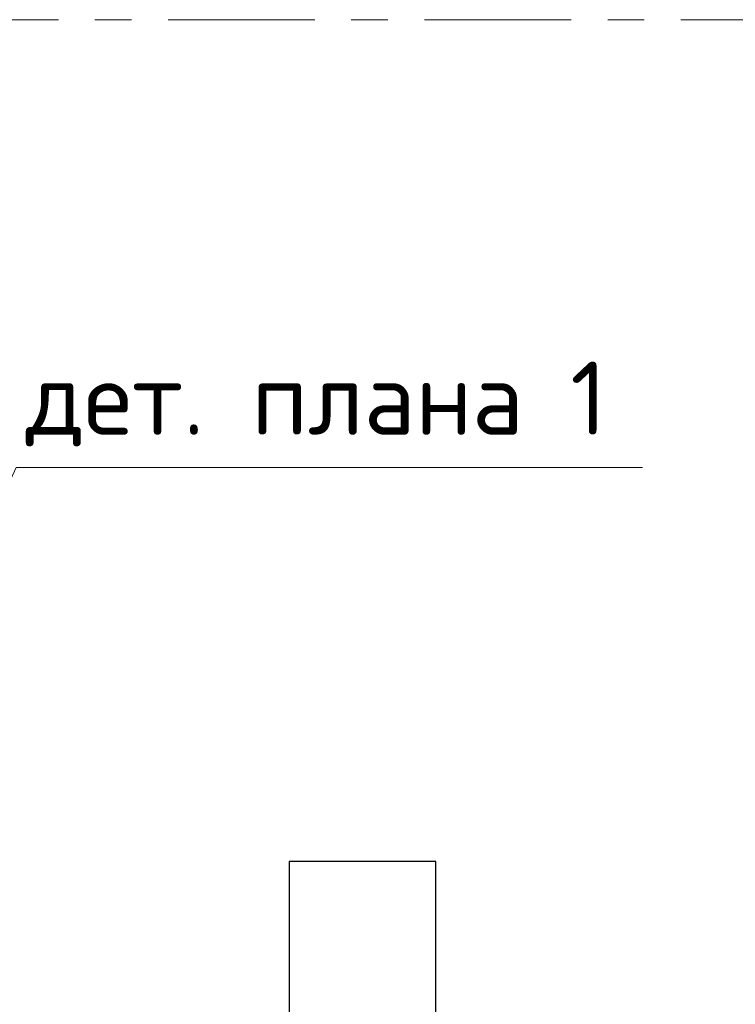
# Model space of a CAD drawing. Header units: metres. Extents: x -38 to 90, y -15 to 21.
# Tile 75 of 127: x 56.46 to 58.42, y 10.11 to 12.8. Entities that reach past the tile are written whole.
import ezdxf

# ---------------------------------------------------------------- set-up
doc = ezdxf.new("R2010")
doc.units = ezdxf.units.M
doc.linetypes.add('______11', pattern=[0.5, 0.4, -0.05, 0, -0.05])
doc.linetypes.add('______5', pattern=[1.1, 0.8, -0.1, 0.1, -0.1])
for name, color, linetype, lineweight in [('XR$2$Осевая линия (1)', 7, '______5', 13), ('XR$3$Перекрытие (1)', 7, 'Continuous', 35), ('XR$3$Текст_ общее_1', 7, 'Continuous', 13)]:
    doc.layers.add(name, color=color, linetype=linetype, lineweight=lineweight)
doc.styles.add('ISOCPEUR', font='txt')

msp = doc.modelspace()

# ---------------------------------------------------------------- linework, layer by layer
at = {"layer": 'XR$2$Осевая линия (1)', "color": 253, "linetype": '______11', "lineweight": 13, "true_color": 0xa0a0a0, "transparency": 33554687}
msp.add_line((-2.63, 12.8), (62.6, 12.8), dxfattribs=at)
at = {"layer": 'XR$3$Перекрытие (1)', "color": 7, "linetype": 'Continuous', "lineweight": 25, "transparency": 33554687}
for p, q in [((57.2005, 10.5002), (57.2005, 9.2702)), ((57.6005, 10.5002), (57.2005, 10.5002)), ((57.6005, 9.2702), (57.6005, 10.5002))]:
    msp.add_line(p, q, dxfattribs=at)
at = {"layer": 'XR$3$Текст_ общее_1', "color": 7, "linetype": 'Continuous', "lineweight": 13, "transparency": 33554687}
msp.add_lwpolyline([(56.1906, 11.0003), (56.4546, 11.577), (58.1646, 11.577)], dxfattribs=at)

# ---------------------------------------------------------------- texts
at = {"layer": 'XR$3$Текст_ общее_1', "color": 7, "linetype": 'Continuous', "lineweight": 13, "transparency": 33554687, "insert": (57.2746, 11.7503), "char_height": 0.2, "width": 1.695238, "attachment_point": 5, "style": 'ISOCPEUR'}
msp.add_mtext('\\A1;{\\fISOCPEUR|i0|b0;\\H0.200000;\\W1.000000;\\C7;дет. плана 1}\\P', dxfattribs=at)

doc.saveas('drawing.dxf')
